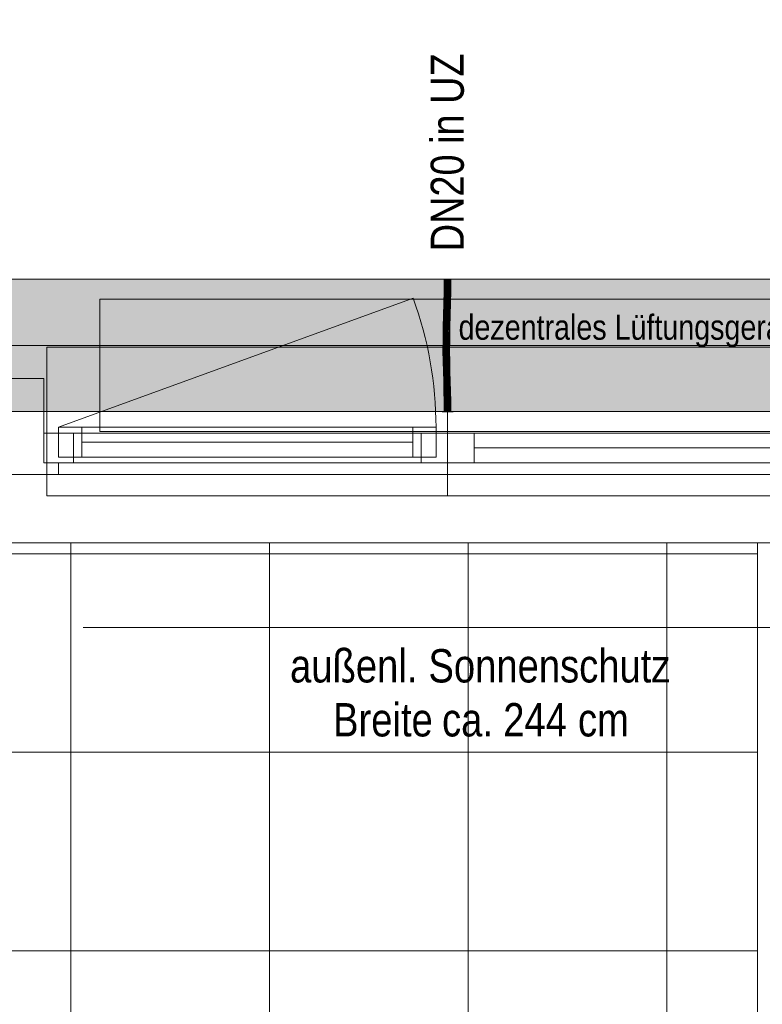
# Model space of a CAD drawing. Extents: x -620 to 300, y 62 to 1112.
# Tile 21 of 53: x -183 to -138, y 345 to 404. Entities that reach past the tile are written whole.
import ezdxf
from ezdxf.lldxf.tags import DXFTag

# ---------------------------------------------------------------- set-up
doc = ezdxf.new("R2010")
doc.units = 0
doc.layers.get('0').update_dxf_attribs({"lineweight": 13})
for name, color, linetype, lineweight, true_color in [('30 -33 Aussenwände- 7 Fassade_ Elemente', 7, 'Continuous', 9, 0x00aacc), ('30 -35 Decken- 1 Konstruktion-Träger- Stahlbeton', 7, 'grob-A06GA1UR8I', 13, 0x33aa00), ('70 -72 Beschriftung- 1 Beschriftung allgemein', 7, 'Continuous', 9, 0xff6633), ('E_Leerrohr 20', 7, 'Continuous', 13, 0xcc0099), ('E_Leerrohr 20-Shading', 7, 'Continuous', 13, 0xcc0099), ('iwb_Schraffur_Unterzug', 7, 'Continuous', 5, 0xffffcc)]:
    doc.layers.add(name, color=color, linetype=linetype, lineweight=lineweight, true_color=true_color)
for name, color, linetype, lineweight in [('60- 61 allgemeine Ausstattung- 4 Terrassen', 7, 'Continuous', 9), ('70 -71 Achsen- 1 Gebäudeachsen', 7, 'STRICHPUNKT2-A06GA1UQ8I', 18), ('Detailelementbeschriftung', 7, 'Continuous', 9)]:
    doc.layers.add(name, color=color, linetype=linetype, lineweight=lineweight)
doc.styles.get("Standard").update_dxf_attribs({"font": 'ARIALN.TTF'})
tags = doc.linetypes.add('grob-A06GA1UR8I', pattern=[14, 3, -8, 3]).pattern_tags.tags
tags[8:9] = [DXFTag(74, 4), DXFTag(75, 0), DXFTag(340, '0'), DXFTag(46, 0.0), DXFTag(50, 0.0), DXFTag(44, 0.0), DXFTag(45, 0.0)]
tags[6:7] = [DXFTag(74, 4), DXFTag(75, 0), DXFTag(340, '0'), DXFTag(46, 0.0), DXFTag(50, 0.0), DXFTag(44, 0.0), DXFTag(45, 0.0)]
tags[4:5] = [DXFTag(74, 4), DXFTag(75, 0), DXFTag(340, '0'), DXFTag(46, 0.0), DXFTag(50, 0.0), DXFTag(44, 0.0), DXFTag(45, 0.0)]
tags = doc.linetypes.add('STRICHPUNKT2', pattern=[12.7, 6.35, -3.175, 0, -3.175]).pattern_tags.tags
tags[10:11] = [DXFTag(74, 4), DXFTag(75, 0), DXFTag(340, '0'), DXFTag(46, 0.0), DXFTag(50, 0.0), DXFTag(44, 0.0), DXFTag(45, 0.0)]
tags[8:9] = [DXFTag(74, 4), DXFTag(75, 0), DXFTag(340, '0'), DXFTag(46, 0.0), DXFTag(50, 0.0), DXFTag(44, 0.0), DXFTag(45, 0.0)]
tags[6:7] = [DXFTag(74, 4), DXFTag(75, 0), DXFTag(340, '0'), DXFTag(46, 0.0), DXFTag(50, 0.0), DXFTag(44, 0.0), DXFTag(45, 0.0)]
tags[4:5] = [DXFTag(74, 4), DXFTag(75, 0), DXFTag(340, '0'), DXFTag(46, 0.0), DXFTag(50, 0.0), DXFTag(44, 0.0), DXFTag(45, 0.0)]
tags = doc.linetypes.add('STRICHPUNKT2-A06GA1UQ8I', pattern=[12.7, 6.35, -3.175, 0, -3.175]).pattern_tags.tags
tags[10:11] = [DXFTag(74, 4), DXFTag(75, 0), DXFTag(340, '0'), DXFTag(46, 0.0), DXFTag(50, 0.0), DXFTag(44, 0.0), DXFTag(45, 0.0)]
tags[8:9] = [DXFTag(74, 4), DXFTag(75, 0), DXFTag(340, '0'), DXFTag(46, 0.0), DXFTag(50, 0.0), DXFTag(44, 0.0), DXFTag(45, 0.0)]
tags[6:7] = [DXFTag(74, 4), DXFTag(75, 0), DXFTag(340, '0'), DXFTag(46, 0.0), DXFTag(50, 0.0), DXFTag(44, 0.0), DXFTag(45, 0.0)]
tags[4:5] = [DXFTag(74, 4), DXFTag(75, 0), DXFTag(340, '0'), DXFTag(46, 0.0), DXFTag(50, 0.0), DXFTag(44, 0.0), DXFTag(45, 0.0)]

# ---------------------------------------------------------------- blocks, each defined once
blk = doc.blocks.new('Shading-A06GA1Q68I', base_point=(-156.888, 382.889))
at = {"layer": 'E_Leerrohr 20-Shading', "color": 224, "true_color": 0x8d0069}
for points in [[(-157.021, 388.453), (-157.08, 388.453), (-157.027, 387.731), (-157.086, 387.732)], [(-156.68, 388.453), (-156.738, 388.453), (-156.69, 387.726), (-156.744, 387.726)], [(-156.686, 387.726), (-156.68, 388.453), (-156.69, 387.726)], [(-157.027, 387.731), (-157.086, 387.732), (-157.044, 387.007), (-157.101, 387.009)], [(-157.043, 387.007), (-157.027, 387.731), (-157.044, 387.007)], [(-156.69, 387.726), (-156.744, 387.726), (-156.717, 386.999), (-156.76, 387)], [(-156.701, 386.999), (-156.686, 387.726), (-156.717, 386.999), (-156.69, 387.726)], [(-157.044, 387.007), (-157.101, 387.009), (-157.067, 386.283), (-157.121, 386.284)], [(-157.067, 386.283), (-157.063, 386.283), (-157.044, 387.007), (-157.043, 387.007)], [(-157.063, 386.283), (-157.062, 386.283), (-157.043, 387.007)], [(-156.717, 386.999), (-156.76, 387), (-156.75, 386.274), (-156.779, 386.275)], [(-156.721, 386.274), (-156.701, 386.999), (-156.75, 386.274), (-156.717, 386.999)], [(-157.14, 385.559), (-157.075, 386.008), (-157.121, 386.284), (-157.067, 386.283)], [(-157.091, 385.558), (-157.085, 385.688), (-157.14, 385.559), (-157.075, 386.008)], [(-157.081, 385.557), (-157.068, 386.057), (-157.091, 385.558)], [(-157.075, 386.008), (-157.085, 385.688), (-157.07, 386.047), (-157.071, 385.993)], [(-157.067, 386.283), (-157.075, 386.008), (-157.063, 386.283), (-157.07, 386.047)], [(-157.071, 385.993), (-157.068, 386.057), (-157.07, 386.047)], [(-157.07, 386.047), (-157.068, 386.057), (-157.063, 386.283), (-157.062, 386.283)], [(-156.75, 386.274), (-156.779, 386.275), (-156.783, 385.551), (-156.799, 385.551)], [(-156.74, 385.55), (-156.721, 386.274), (-156.783, 385.551), (-156.75, 386.274)], [(-157.091, 385.558), (-157.14, 385.559), (-157.114, 384.831), (-157.153, 384.832)], [(-157.095, 384.831), (-157.081, 385.557), (-157.114, 384.831), (-157.091, 385.558)], [(-156.791, 385.551), (-156.799, 385.551), (-156.809, 384.828), (-156.812, 384.828)], [(-156.806, 384.828), (-156.783, 385.551), (-156.809, 384.828), (-156.791, 385.551)], [(-156.806, 384.828), (-156.805, 384.828), (-156.795, 385.156)], [(-156.805, 384.828), (-156.783, 385.551), (-156.795, 385.156)], [(-156.805, 384.828), (-156.753, 384.827), (-156.783, 385.551), (-156.74, 385.55)], [(-157.116, 384.47), (-157.114, 384.831), (-157.155, 384.471), (-157.153, 384.832)], [(-157.098, 384.104), (-157.095, 384.831), (-157.119, 384.104), (-157.114, 384.831)], [(-156.814, 384.465), (-156.812, 384.465), (-156.812, 384.828), (-156.809, 384.828)], [(-156.812, 384.465), (-156.808, 384.465), (-156.809, 384.828), (-156.806, 384.828)], [(-156.808, 384.465), (-156.755, 384.464), (-156.805, 384.828), (-156.753, 384.827)], [(-156.808, 384.465), (-156.805, 384.828), (-156.808, 384.538)], [(-156.805, 384.828), (-156.806, 384.828), (-156.808, 384.538)], [(-157.119, 384.104), (-157.116, 384.47), (-157.157, 384.104), (-157.155, 384.471)], [(-157.119, 384.104), (-157.157, 384.104), (-157.106, 383.493), (-157.149, 383.492)], [(-157.09, 383.494), (-157.098, 384.104), (-157.106, 383.493), (-157.119, 384.104)], [(-156.811, 384.105), (-156.808, 384.465), (-156.815, 384.105), (-156.814, 384.465)], [(-156.811, 384.105), (-156.815, 384.105), (-156.798, 383.499), (-156.807, 383.499)], [(-156.811, 384.105), (-156.757, 384.105), (-156.808, 384.465), (-156.755, 384.464)], [(-156.749, 383.5), (-156.757, 384.105), (-156.798, 383.499), (-156.811, 384.105)], [(-157.106, 383.493), (-157.149, 383.492), (-157.08, 382.884), (-157.134, 382.882)], [(-157.075, 382.884), (-157.09, 383.494), (-157.08, 382.884), (-157.106, 383.493)], [(-156.772, 382.892), (-156.798, 383.499), (-156.793, 382.892), (-156.807, 383.499)], [(-156.807, 383.499), (-156.807, 383.499), (-156.793, 382.892)], [(-156.734, 382.893), (-156.749, 383.5), (-156.772, 382.892), (-156.798, 383.499)], [(-157.134, 382.882), (-157.113, 382.715), (-157.08, 382.884), (-157.072, 382.715)], [(-157.113, 382.715), (-157.134, 382.882), (-157.129, 382.714)], [(-157.068, 382.645), (-157.075, 382.884), (-157.08, 382.884)], [(-156.764, 382.717), (-156.772, 382.892), (-156.787, 382.717), (-156.793, 382.892)], [(-156.729, 382.718), (-156.734, 382.893), (-156.764, 382.717), (-156.772, 382.892)], [(-157.116, 382.273), (-157.057, 382.275), (-157.129, 382.714), (-157.113, 382.715)], [(-157.057, 382.275), (-157.116, 382.273), (-157.04, 381.667), (-157.098, 381.666)], [(-157.113, 382.715), (-157.057, 382.275), (-157.072, 382.715), (-157.068, 382.645)], [(-156.742, 382.284), (-156.764, 382.717), (-156.774, 382.283), (-156.787, 382.717)], [(-156.742, 382.284), (-156.774, 382.283), (-156.711, 381.675), (-156.757, 381.674)], [(-156.742, 382.284), (-156.716, 382.285), (-156.764, 382.717), (-156.729, 382.718)], [(-156.698, 381.676), (-156.716, 382.285), (-156.711, 381.675), (-156.742, 382.284)], [(-157.04, 381.667), (-157.098, 381.666), (-157.027, 381.06), (-157.085, 381.059)], [(-157.026, 381.06), (-157.04, 381.667), (-157.027, 381.06), (-157.04, 381.667)], [(-156.711, 381.675), (-156.757, 381.674), (-156.689, 381.065), (-156.743, 381.064)], [(-156.685, 381.065), (-156.698, 381.676), (-156.689, 381.065), (-156.711, 381.675)], [(-157.027, 381.06), (-157.085, 381.059), (-157.025, 380.453), (-157.08, 380.453)], [(-157.025, 380.453), (-157.023, 380.453), (-157.027, 381.06), (-157.026, 381.06)], [(-157.023, 380.453), (-157.021, 380.453), (-157.026, 381.06)], [(-156.68, 380.453), (-156.689, 381.065), (-156.738, 380.453), (-156.743, 381.064)], [(-156.68, 380.453), (-156.685, 381.065), (-156.689, 381.065)]]:
    blk.add_solid(points, dxfattribs=at)
at = {"layer": 'E_Leerrohr 20-Shading', "color": 222, "true_color": 0xc40093}
for points in [[(-156.88, 388.453), (-157.021, 388.453), (-156.886, 387.729), (-157.027, 387.731)], [(-156.88, 388.453), (-156.886, 387.729), (-156.881, 387.728)], [(-156.881, 387.728), (-156.875, 387.728), (-156.88, 388.453)], [(-156.875, 387.728), (-156.744, 387.726), (-156.88, 388.453), (-156.738, 388.453)], [(-156.886, 387.729), (-157.027, 387.731), (-156.901, 387.004), (-157.043, 387.007)], [(-156.886, 387.729), (-156.901, 387.004), (-156.897, 387.004)], [(-156.886, 387.003), (-156.881, 387.728), (-156.897, 387.004), (-156.886, 387.729)], [(-156.886, 387.003), (-156.864, 387.003), (-156.881, 387.728), (-156.875, 387.728)], [(-156.864, 387.003), (-156.76, 387), (-156.875, 387.728), (-156.744, 387.726)], [(-156.901, 387.004), (-157.043, 387.007), (-156.921, 386.279), (-157.062, 386.283)], [(-156.901, 387.004), (-156.921, 386.279), (-156.919, 386.279)], [(-156.91, 386.279), (-156.897, 387.004), (-156.919, 386.279), (-156.901, 387.004)], [(-156.892, 386.278), (-156.886, 387.003), (-156.91, 386.279), (-156.897, 387.004)], [(-156.892, 386.278), (-156.85, 386.277), (-156.886, 387.003), (-156.864, 387.003)], [(-156.85, 386.277), (-156.779, 386.275), (-156.864, 387.003), (-156.76, 387)], [(-157.068, 386.057), (-157.081, 385.557), (-157.059, 385.557)], [(-156.94, 385.554), (-156.921, 386.279), (-157.068, 386.057), (-157.062, 386.283)], [(-156.94, 385.554), (-157.068, 386.057), (-157.059, 385.557)], [(-156.919, 386.279), (-156.921, 386.279), (-156.936, 385.554), (-156.94, 385.554)], [(-156.922, 385.554), (-156.91, 386.279), (-156.936, 385.554), (-156.919, 386.279)], [(-156.922, 385.554), (-156.897, 385.553), (-156.914, 386.015), (-156.894, 386.014)], [(-156.894, 386.014), (-156.892, 386.278), (-156.914, 386.015), (-156.91, 386.279)], [(-156.897, 385.553), (-156.837, 385.552), (-156.892, 386.278), (-156.85, 386.277)], [(-156.837, 385.552), (-156.799, 385.551), (-156.85, 386.277), (-156.779, 386.275)], [(-157.059, 385.557), (-157.081, 385.557), (-157.049, 384.831), (-157.095, 384.831)], [(-157.049, 384.831), (-156.953, 384.829), (-157.059, 385.557), (-156.945, 385.554)], [(-156.936, 385.554), (-156.94, 385.554), (-156.95, 384.829), (-156.953, 384.829)], [(-156.953, 384.829), (-156.94, 385.554), (-156.945, 385.554)], [(-156.932, 384.829), (-156.922, 385.554), (-156.95, 384.829), (-156.936, 385.554)], [(-156.901, 384.829), (-156.897, 385.553), (-156.932, 384.829), (-156.922, 385.554)], [(-156.901, 384.829), (-156.827, 384.828), (-156.897, 385.553), (-156.837, 385.552)], [(-156.837, 385.552), (-156.827, 384.828), (-156.799, 385.551), (-156.82, 384.828)], [(-157.049, 384.831), (-157.095, 384.831), (-157.047, 384.104), (-157.098, 384.104)], [(-156.955, 384.468), (-156.953, 384.829), (-157.048, 384.469), (-157.049, 384.831)], [(-156.955, 384.468), (-156.934, 384.467), (-156.95, 384.829), (-156.932, 384.829)], [(-156.95, 384.829), (-156.953, 384.829), (-156.955, 384.468)], [(-156.902, 384.302), (-156.901, 384.829), (-156.935, 384.301), (-156.932, 384.829)], [(-156.827, 384.621), (-156.901, 384.829), (-156.832, 384.466), (-156.902, 384.467)], [(-156.901, 384.829), (-156.827, 384.621), (-156.827, 384.828)], [(-156.827, 384.621), (-156.843, 384.105), (-156.825, 384.209), (-156.828, 384.105)], [(-156.82, 384.828), (-156.827, 384.828), (-156.823, 384.724)], [(-156.823, 384.724), (-156.827, 384.828), (-156.827, 384.621)], [(-156.818, 384.571), (-156.823, 384.724), (-156.825, 384.209), (-156.827, 384.621)], [(-156.825, 384.105), (-156.814, 384.465), (-156.825, 384.209), (-156.818, 384.571)], [(-156.812, 384.828), (-156.82, 384.828), (-156.818, 384.571), (-156.823, 384.724)], [(-156.814, 384.465), (-156.812, 384.828), (-156.818, 384.571)], [(-157.047, 384.104), (-157.098, 384.104), (-157.053, 383.494), (-157.09, 383.494)], [(-157.053, 383.494), (-156.95, 383.496), (-157.047, 384.104), (-156.963, 384.105)], [(-157.048, 384.469), (-157.047, 384.104), (-156.968, 384.468), (-156.963, 384.105)], [(-156.963, 384.105), (-156.957, 384.105), (-156.968, 384.468), (-156.955, 384.468)], [(-156.963, 384.105), (-156.95, 383.496), (-156.96, 384.105), (-156.949, 383.496)], [(-156.949, 383.496), (-156.957, 384.105), (-156.96, 384.105)], [(-156.937, 384.105), (-156.955, 384.468), (-156.957, 384.105)], [(-156.937, 384.105), (-156.957, 384.105), (-156.935, 383.496), (-156.949, 383.496)], [(-156.955, 384.468), (-156.937, 384.105), (-156.934, 384.467)], [(-156.937, 384.105), (-156.902, 384.105), (-156.935, 384.301), (-156.902, 384.302)], [(-156.9, 383.497), (-156.902, 384.105), (-156.935, 383.496), (-156.937, 384.105)], [(-156.902, 384.467), (-156.902, 384.105), (-156.832, 384.466), (-156.843, 384.105)], [(-156.843, 384.105), (-156.902, 384.105), (-156.847, 384.005)], [(-156.847, 384.005), (-156.902, 384.105), (-156.865, 383.498), (-156.9, 383.497)], [(-156.831, 383.977), (-156.847, 384.005), (-156.843, 383.498), (-156.865, 383.498)], [(-156.828, 384.105), (-156.843, 384.105), (-156.831, 383.977), (-156.847, 384.005)], [(-156.84, 383.498), (-156.826, 383.969), (-156.843, 383.498), (-156.831, 383.977)], [(-156.84, 383.498), (-156.831, 383.498), (-156.826, 383.969)], [(-156.826, 383.969), (-156.825, 384.105), (-156.831, 383.977), (-156.828, 384.105)], [(-156.815, 384.105), (-156.826, 383.969), (-156.82, 383.499), (-156.831, 383.498)], [(-156.828, 384.105), (-156.825, 384.105), (-156.825, 384.209)], [(-156.825, 384.105), (-156.826, 383.969), (-156.823, 384.105)], [(-156.826, 383.969), (-156.815, 384.105), (-156.823, 384.105)], [(-156.814, 384.465), (-156.825, 384.105), (-156.823, 384.105)], [(-156.818, 384.302), (-156.823, 384.105), (-156.814, 384.302), (-156.815, 384.105)], [(-156.815, 384.105), (-156.82, 383.499), (-156.807, 383.499)], [(-156.814, 384.465), (-156.818, 384.302), (-156.814, 384.302)], [(-157.053, 383.494), (-157.09, 383.494), (-157.063, 382.884), (-157.075, 382.884)], [(-157.063, 382.884), (-156.934, 382.888), (-157.053, 383.494), (-156.95, 383.496)], [(-156.934, 382.888), (-156.949, 383.496), (-156.95, 383.496)], [(-156.935, 383.496), (-156.949, 383.496), (-156.931, 382.888), (-156.934, 382.888)], [(-156.895, 382.889), (-156.9, 383.497), (-156.931, 382.888), (-156.935, 383.496)], [(-156.865, 383.498), (-156.9, 383.497), (-156.888, 382.889), (-156.895, 382.889)], [(-156.84, 383.498), (-156.865, 383.498), (-156.858, 382.89), (-156.888, 382.889)], [(-156.858, 382.89), (-156.841, 382.89), (-156.84, 383.498), (-156.831, 383.498)], [(-156.831, 383.498), (-156.841, 382.89), (-156.82, 383.499), (-156.826, 382.891)], [(-156.82, 383.499), (-156.826, 382.891), (-156.807, 383.499), (-156.801, 382.891)], [(-156.801, 382.891), (-156.793, 382.892), (-156.807, 383.499)], [(-157.063, 382.884), (-157.075, 382.884), (-157.068, 382.645)], [(-156.929, 382.717), (-156.934, 382.888), (-157.067, 382.715), (-157.063, 382.884)], [(-156.931, 382.888), (-156.934, 382.888), (-156.929, 382.717)], [(-156.89, 382.28), (-156.895, 382.889), (-156.929, 382.717), (-156.931, 382.888)], [(-156.888, 382.889), (-156.895, 382.889), (-156.894, 382.725)], [(-156.858, 382.89), (-156.888, 382.889), (-156.89, 382.28), (-156.894, 382.725)], [(-156.858, 382.89), (-156.89, 382.28), (-156.878, 382.28)], [(-156.878, 382.28), (-156.854, 382.281), (-156.858, 382.89), (-156.841, 382.89)], [(-156.827, 382.844), (-156.841, 382.89), (-156.833, 382.282), (-156.854, 382.281)], [(-156.826, 382.891), (-156.841, 382.89), (-156.827, 382.844)], [(-156.8, 382.757), (-156.827, 382.844), (-156.795, 382.283), (-156.833, 382.282)], [(-156.801, 382.891), (-156.826, 382.891), (-156.8, 382.757), (-156.827, 382.844)], [(-156.787, 382.717), (-156.793, 382.892), (-156.8, 382.757), (-156.801, 382.891)], [(-156.795, 382.283), (-156.787, 382.717), (-156.795, 382.283), (-156.8, 382.757)], [(-157.068, 382.645), (-156.916, 382.279), (-157.067, 382.715), (-156.929, 382.717)], [(-156.916, 382.279), (-157.068, 382.645), (-157.057, 382.275)], [(-156.916, 382.279), (-157.057, 382.275), (-156.898, 381.671), (-157.04, 381.667)], [(-156.89, 382.28), (-156.929, 382.717), (-156.916, 382.279)], [(-156.89, 382.28), (-156.916, 382.279), (-156.885, 381.671), (-156.898, 381.671)], [(-156.89, 382.28), (-156.888, 381.969), (-156.878, 382.28)], [(-156.888, 381.969), (-156.854, 382.281), (-156.878, 382.28)], [(-156.888, 381.969), (-156.885, 381.671), (-156.854, 382.281), (-156.866, 381.671)], [(-156.833, 382.282), (-156.854, 382.281), (-156.84, 381.672), (-156.866, 381.671)], [(-156.795, 382.283), (-156.833, 382.282), (-156.804, 381.673), (-156.84, 381.672)], [(-156.804, 381.673), (-156.757, 381.674), (-156.795, 382.283), (-156.774, 382.283)], [(-156.795, 382.283), (-156.774, 382.283), (-156.787, 382.717)], [(-156.898, 381.671), (-157.04, 381.667), (-156.885, 381.062), (-157.026, 381.06)], [(-156.881, 381.062), (-156.885, 381.671), (-156.882, 381.062), (-156.898, 381.671)], [(-156.898, 381.671), (-156.898, 381.671), (-156.882, 381.062), (-156.885, 381.062)], [(-156.881, 381.062), (-156.876, 381.062), (-156.885, 381.671), (-156.866, 381.671)], [(-156.84, 381.672), (-156.866, 381.671), (-156.846, 381.063), (-156.876, 381.062)], [(-156.804, 381.673), (-156.84, 381.672), (-156.814, 381.063), (-156.846, 381.063)], [(-156.814, 381.063), (-156.743, 381.064), (-156.804, 381.673), (-156.757, 381.674)], [(-156.885, 381.062), (-157.026, 381.06), (-156.88, 380.453), (-157.021, 380.453)], [(-156.881, 381.062), (-156.885, 381.062), (-156.88, 380.453)], [(-156.88, 380.453), (-156.876, 381.062), (-156.881, 381.062)], [(-156.876, 381.062), (-156.88, 380.453), (-156.814, 381.063), (-156.821, 380.453)], [(-156.821, 380.453), (-156.738, 380.453), (-156.814, 381.063), (-156.743, 381.064)]]:
    blk.add_solid(points, dxfattribs=at)
blk = doc.blocks.new('Shading-A06GA1QE8I', base_point=(-156.88, 387.665))
at = {"layer": 'E_Leerrohr 20-Shading', "color": 224, "true_color": 0xae0082}
for points in [[(-157.21, 388.453), (-156.88, 388.453), (-157.21, 388.465), (-156.88, 388.465)], [(-157.08, 387.665), (-156.88, 387.665), (-157.08, 388.453), (-156.88, 388.453)], [(-156.88, 388.465), (-156.88, 388.453), (-156.815, 388.465), (-156.815, 388.453)], [(-156.88, 387.665), (-156.68, 387.665), (-156.88, 388.453), (-156.68, 388.453)], [(-156.815, 388.453), (-156.55, 388.453), (-156.815, 388.465), (-156.55, 388.465)]]:
    blk.add_solid(points, dxfattribs=at)
blk = doc.blocks.new('Shading-A06GA1QG8I', base_point=(-156.68, 381.241))
at = {"layer": 'E_Leerrohr 20-Shading', "color": 224, "true_color": 0xae0082}
for points in [[(-156.88, 381.241), (-157.08, 381.241), (-156.88, 380.453), (-157.08, 380.453)], [(-156.68, 381.241), (-156.88, 381.241), (-156.68, 380.453), (-156.88, 380.453)], [(-156.88, 380.453), (-157.21, 380.453), (-156.88, 380.441), (-157.21, 380.441)], [(-156.815, 380.453), (-156.88, 380.453), (-156.815, 380.441), (-156.88, 380.441)], [(-156.55, 380.441), (-156.55, 380.453), (-156.815, 380.441), (-156.815, 380.453)]]:
    blk.add_solid(points, dxfattribs=at)
blk = doc.blocks.new('Referenz-A06GA1UT8I')
at = {"layer": '30 -33 Aussenwände- 7 Fassade_ Elemente', "color": 0, "linetype": 'Continuous', "lineweight": -2, "ltscale": 0.13}
for p, q in [((-286.079, 388.453), (-130.079, 388.453)), ((-183.679, 382.453), (-181.279, 382.453)), ((-181.279, 382.453), (-181.279, 377.353)), ((-180.379, 379.503), (-157.579, 379.503)), ((-180.379, 377.703), (-180.379, 379.503)), ((-180.379, 379.503), (-178.979, 379.503)), ((-180.379, 377.703), (-180.379, 379.503)), ((-178.979, 379.503), (-178.979, 377.703)), ((-158.979, 379.503), (-157.579, 379.503)), ((-158.979, 377.703), (-158.979, 379.503)), ((-157.579, 379.503), (-157.579, 377.703)), ((-157.579, 379.503), (-157.579, 377.703)), ((-181.279, 379.153), (-156.879, 379.153)), ((-181.279, 379.153), (-179.479, 379.153)), ((-181.279, 377.353), (-181.279, 379.153)), ((-181.279, 377.353), (-181.279, 379.153)), ((-179.479, 379.153), (-179.479, 377.353)), ((-158.979, 378.603), (-178.979, 378.603)), ((-158.479, 379.153), (-156.879, 379.153)), ((-158.479, 377.353), (-158.479, 379.153)), ((-156.879, 379.153), (-132.479, 379.153)), ((-156.879, 377.353), (-156.879, 379.153)), ((-156.879, 377.353), (-156.879, 379.153)), ((-156.879, 379.153), (-155.279, 379.153)), ((-155.279, 379.153), (-155.279, 377.353)), ((-155.279, 378.253), (-134.279, 378.253)), ((-157.579, 377.703), (-180.379, 377.703)), ((-178.979, 377.703), (-180.379, 377.703)), ((-157.579, 377.703), (-158.979, 377.703)), ((-181.279, 377.353), (-180.379, 377.353)), ((-179.479, 377.353), (-181.279, 377.353)), ((-156.879, 377.353), (-181.279, 377.353)), ((-180.379, 377.353), (-180.379, 376.653)), ((-156.879, 377.353), (-158.479, 377.353)), ((-155.279, 377.353), (-156.879, 377.353)), ((-132.479, 377.353), (-156.879, 377.353)), ((47.221, 376.653), (-463.379, 376.653)), ((-180.379, 376.653), (-184.579, 376.653)), ((-126.979, 372.513), (-289.179, 372.513))]:
    blk.add_line(p, q, dxfattribs=at)
at = {"layer": '30 -33 Aussenwände- 7 Fassade_ Elemente', "color": 0, "linetype": 'grob-A06GA1UR8I', "lineweight": -2, "ltscale": 0.13}
for p, q in [((-180.379, 379.503), (-158.954, 387.301)), ((-177.879, 387.253), (-135.879, 387.253)), ((-177.879, 379.253), (-177.879, 387.253)), ((-135.879, 379.253), (-177.879, 379.253))]:
    blk.add_line(p, q, dxfattribs=at)
at = {"layer": '30 -33 Aussenwände- 7 Fassade_ Elemente', "color": 0, "lineweight": -2}
for p, q in [((-156.879, 384.353), (-181.079, 384.353)), ((-181.079, 384.353), (-181.079, 379.153)), ((-156.879, 379.153), (-156.879, 384.353)), ((-132.679, 384.353), (-156.879, 384.353)), ((-180.379, 379.503), (-178.979, 379.503)), ((-180.379, 379.503), (-180.379, 377.703)), ((-178.979, 377.703), (-178.979, 379.503)), ((-178.979, 379.503), (-158.979, 379.503)), ((-158.979, 379.503), (-157.579, 379.503)), ((-158.979, 379.503), (-158.979, 377.703)), ((-157.579, 379.503), (-157.579, 377.703)), ((-179.479, 379.153), (-181.079, 379.153)), ((-181.079, 379.153), (-181.079, 377.353)), ((-179.479, 377.353), (-179.479, 379.153)), ((-158.979, 378.603), (-178.979, 378.603)), ((-158.479, 377.353), (-158.479, 379.153)), ((-158.479, 379.153), (-156.879, 379.153)), ((-156.879, 379.153), (-156.879, 377.353)), ((-155.279, 379.153), (-156.879, 379.153)), ((-155.279, 379.153), (-155.279, 377.353)), ((-155.279, 379.153), (-134.279, 379.153)), ((-155.279, 378.253), (-134.279, 378.253)), ((-178.979, 377.703), (-180.379, 377.703)), ((-158.979, 377.703), (-178.979, 377.703)), ((-157.579, 377.703), (-158.979, 377.703)), ((-181.079, 375.353), (-181.079, 377.353)), ((-181.079, 377.353), (-179.479, 377.353)), ((-158.479, 377.353), (-179.479, 377.353)), ((-156.879, 377.353), (-158.479, 377.353)), ((-156.879, 375.353), (-156.879, 377.353)), ((-156.879, 377.353), (-155.279, 377.353)), ((-134.279, 377.353), (-155.279, 377.353)), ((-156.879, 375.353), (-181.079, 375.353)), ((-132.679, 375.353), (-156.879, 375.353))]:
    blk.add_line(p, q, dxfattribs=at)
at = {"layer": '30 -33 Aussenwände- 7 Fassade_ Elemente', "color": 0, "linetype": 'grob-A06GA1UR8I', "lineweight": -2, "ltscale": 0.13}
blk.add_ellipse((-180.379, 379.503), major_axis=(22.8, 0), ratio=1, start_param=0, end_param=0.349066, dxfattribs=at)
at = {"layer": '30 -35 Decken- 1 Konstruktion-Träger- Stahlbeton', "color": 0, "lineweight": -2}
for p, q in [((-451.579, 388.453), (35.421, 388.453)), ((-451.579, 380.453), (35.421, 380.453))]:
    blk.add_line(p, q, dxfattribs=at)
at = {"layer": '60- 61 allgemeine Ausstattung- 4 Terrassen', "color": 0, "lineweight": -2}
for p, q in [((-138.159, 372.513), (-275.639, 372.513)), ((-179.639, 214.053), (-179.639, 372.513)), ((-167.639, 214.053), (-167.639, 372.513)), ((-155.639, 214.053), (-155.639, 372.513)), ((-143.639, 214.053), (-143.639, 372.513)), ((-138.159, 214.053), (-138.159, 372.513)), ((-275.639, 371.853), (-138.159, 371.853)), ((-275.639, 359.853), (-138.159, 359.853)), ((-275.639, 347.853), (-138.159, 347.853))]:
    blk.add_line(p, q, dxfattribs=at)
at = {"layer": '70 -71 Achsen- 1 Gebäudeachsen', "color": 0, "linetype": 'STRICHPUNKT2-A06GA1UQ8I', "lineweight": -2, "ltscale": 0.13}
blk.add_line((-538.631, 384.453), (76.308, 384.453), dxfattribs=at)
at = {"layer": '70 -72 Beschriftung- 1 Beschriftung allgemein', "color": 0, "linetype": 'Continuous', "lineweight": -2, "ltscale": 0.13}
blk.add_line((-178.888, 367.39), (-131.888, 367.39), dxfattribs=at)
at = {"layer": '30 -33 Aussenwände- 7 Fassade_ Elemente', "color": 0, "linetype": 'Continuous', "lineweight": -2, "ltscale": 0.13, "insert": (-156.216, 386.306), "char_height": 1.51033, "attachment_point": 1}
blk.add_mtext('{\\fArial Narrow;dezentrales Lüftungsgerät}', dxfattribs=at)
at = {"layer": '70 -72 Beschriftung- 1 Beschriftung allgemein', "color": 0, "linetype": 'Continuous', "lineweight": -2, "ltscale": 0.13, "char_height": 2.01377, "attachment_point": 1}
for s, insert in [('{\\fArial Narrow;außenl.}', (-166.396, 366.09)), ('{\\fArial Narrow;Sonnenschutz}', (-158.036, 366.09)), ('{\\fArial Narrow;Breite}', (-163.799, 362.828)), ('{\\fArial Narrow;244}', (-153.518, 362.828)), ('{\\fArial Narrow;ca.}', (-157.213, 362.828)), ('{\\fArial Narrow;cm}', (-149.004, 362.828))]:
    blk.add_mtext(s, dxfattribs=dict(at, insert=insert))
blk = doc.blocks.new('Referenz-A06GA1UV8I')
at = {"layer": 'iwb_Schraffur_Unterzug', "linetype": 'Continuous', "ltscale": 0.13}
blk.add_solid([(-451.579, 388.453), (35.421, 388.453), (-451.579, 380.453), (35.421, 380.453)], dxfattribs=at)
blk = doc.blocks.new('Einzeiliger Text-A06GA26R8I')
at = {"color": 0, "lineweight": -2, "insert": (-157.899, 390.142), "char_height": 2, "attachment_point": 1, "rotation": 90}
blk.add_mtext('{\\fArial Narrow;DN20 in UZ}', dxfattribs=at)
blk = doc.blocks.new('Enddeckel-A06GA27F8I')
at = {"color": 0, "linetype": 'ByBlock', "lineweight": -2, "ltscale": 0.13}
for p, q in [((-157.08, 381.241), (-157.08, 380.453)), ((-156.962, 381.241), (-157.08, 381.241)), ((-156.797, 381.241), (-156.962, 381.241)), ((-156.68, 381.241), (-156.797, 381.241)), ((-156.68, 380.453), (-156.68, 381.241)), ((-157.21, 380.453), (-157.21, 380.441)), ((-157.016, 380.453), (-157.21, 380.453)), ((-157.016, 380.441), (-157.21, 380.441)), ((-156.962, 380.453), (-157.08, 380.453)), ((-156.743, 380.453), (-157.016, 380.453)), ((-156.743, 380.441), (-157.016, 380.441)), ((-156.797, 380.453), (-156.962, 380.453)), ((-156.68, 380.453), (-156.797, 380.453)), ((-156.55, 380.453), (-156.743, 380.453)), ((-156.55, 380.441), (-156.743, 380.441)), ((-156.55, 380.441), (-156.55, 380.453))]:
    blk.add_line(p, q, dxfattribs=at)
at = {"color": 0, "linetype": 'STRICHPUNKT2', "lineweight": 5, "ltscale": 0.13}
blk.add_line((-156.88, 380.453), (-156.88, 381.241), dxfattribs=at)
blk = doc.blocks.new('Enddeckel-A06GA27Z8I')
at = {"color": 0, "linetype": 'ByBlock', "lineweight": -2, "ltscale": 0.13}
for p, q in [((-157.21, 388.465), (-157.21, 388.453)), ((-157.21, 388.465), (-157.016, 388.465)), ((-157.21, 388.453), (-157.016, 388.453)), ((-157.08, 388.453), (-157.08, 387.665)), ((-157.08, 388.453), (-156.962, 388.453)), ((-157.016, 388.465), (-156.743, 388.465)), ((-157.016, 388.453), (-156.743, 388.453)), ((-156.962, 388.453), (-156.797, 388.453)), ((-156.797, 388.453), (-156.68, 388.453)), ((-156.743, 388.465), (-156.55, 388.465)), ((-156.743, 388.453), (-156.55, 388.453)), ((-156.68, 387.665), (-156.68, 388.453)), ((-156.55, 388.453), (-156.55, 388.465)), ((-157.08, 387.665), (-156.962, 387.665)), ((-156.962, 387.665), (-156.797, 387.665)), ((-156.797, 387.665), (-156.68, 387.665))]:
    blk.add_line(p, q, dxfattribs=at)
at = {"color": 0, "linetype": 'STRICHPUNKT2', "lineweight": 5, "ltscale": 0.13}
blk.add_line((-156.88, 388.453), (-156.88, 387.665), dxfattribs=at)
blk = doc.blocks.new('Flexrohr-A06GA2838I')
at = {"color": 0, "linetype": 'ByBlock', "lineweight": -2, "ltscale": 0.13}
for p, q in [((-157.08, 388.453), (-157.086, 387.732)), ((-157.08, 388.453), (-156.68, 388.453)), ((-156.68, 388.453), (-156.686, 387.726)), ((-157.086, 387.732), (-157.101, 387.009)), ((-157.075, 387.656), (-156.699, 387.65)), ((-157.071, 388.055), (-156.695, 388.052)), ((-156.686, 387.726), (-156.701, 386.999)), ((-157.101, 387.009), (-157.121, 386.284)), ((-157.084, 387.258), (-156.708, 387.25)), ((-156.701, 386.999), (-156.721, 386.274)), ((-157.104, 386.459), (-156.728, 386.449)), ((-157.093, 386.858), (-156.717, 386.849)), ((-157.121, 386.284), (-157.14, 385.559)), ((-157.115, 386.059), (-156.739, 386.049)), ((-156.721, 386.274), (-156.74, 385.55)), ((-157.14, 385.559), (-157.153, 384.832)), ((-157.133, 385.258), (-156.758, 385.251)), ((-157.125, 385.658), (-156.749, 385.65)), ((-156.74, 385.55), (-156.753, 384.827)), ((-157.153, 384.832), (-157.157, 384.104)), ((-157.141, 384.856), (-156.765, 384.852)), ((-156.753, 384.827), (-156.757, 384.105)), ((-157.157, 384.104), (-157.149, 383.492)), ((-157.144, 384.053), (-156.768, 384.055)), ((-157.143, 384.455), (-156.767, 384.454)), ((-156.757, 384.105), (-156.749, 383.5)), ((-157.149, 383.492), (-157.134, 382.882)), ((-157.139, 383.652), (-156.763, 383.657)), ((-156.749, 383.5), (-156.734, 382.893)), ((-157.134, 382.882), (-157.116, 382.273)), ((-157.131, 383.25), (-156.755, 383.259)), ((-157.121, 382.849), (-156.745, 382.86)), ((-156.734, 382.893), (-156.716, 382.285)), ((-157.116, 382.273), (-157.098, 381.666)), ((-157.109, 382.449), (-156.733, 382.46)), ((-156.716, 382.285), (-156.698, 381.676)), ((-157.098, 381.666), (-157.085, 381.059)), ((-157.097, 382.05), (-156.721, 382.06)), ((-157.086, 381.65), (-156.71, 381.66)), ((-156.698, 381.676), (-156.685, 381.065)), ((-157.085, 381.059), (-157.08, 380.453)), ((-157.077, 381.252), (-156.701, 381.259)), ((-156.685, 381.065), (-156.68, 380.453)), ((-157.08, 380.453), (-156.68, 380.453)), ((-157.071, 380.853), (-156.695, 380.857)), ((-157.068, 380.455), (-156.692, 380.455))]:
    blk.add_line(p, q, dxfattribs=at)

msp = doc.modelspace()

# ---------------------------------------------------------------- block references
at = {"color": 8, "lineweight": 13, "ltscale": 0.13, "true_color": 0x808080}
msp.add_blockref('Referenz-A06GA1UT8I', (0, 0), dxfattribs=at)
at = {"color": 8, "lineweight": 25, "ltscale": 0.25, "true_color": 0x808080}
msp.add_blockref('Referenz-A06GA1UV8I', (0, 0), dxfattribs=at)
at = {"layer": 'Detailelementbeschriftung', "ltscale": 0.13}
msp.add_blockref('Einzeiliger Text-A06GA26R8I', (0, 0), dxfattribs=at)
at = {"layer": 'E_Leerrohr 20'}
for name, p in [('Shading-A06GA1QE8I', (-156.88, 387.665)), ('Shading-A06GA1Q68I', (-156.888, 382.889)), ('Shading-A06GA1QG8I', (-156.68, 381.241))]:
    msp.add_blockref(name, p, dxfattribs=at)
at = {"layer": 'E_Leerrohr 20', "ltscale": 0.13}
for name in ['Enddeckel-A06GA27Z8I', 'Flexrohr-A06GA2838I', 'Enddeckel-A06GA27F8I']:
    msp.add_blockref(name, (0, 0), dxfattribs=at)

doc.saveas('drawing.dxf')
